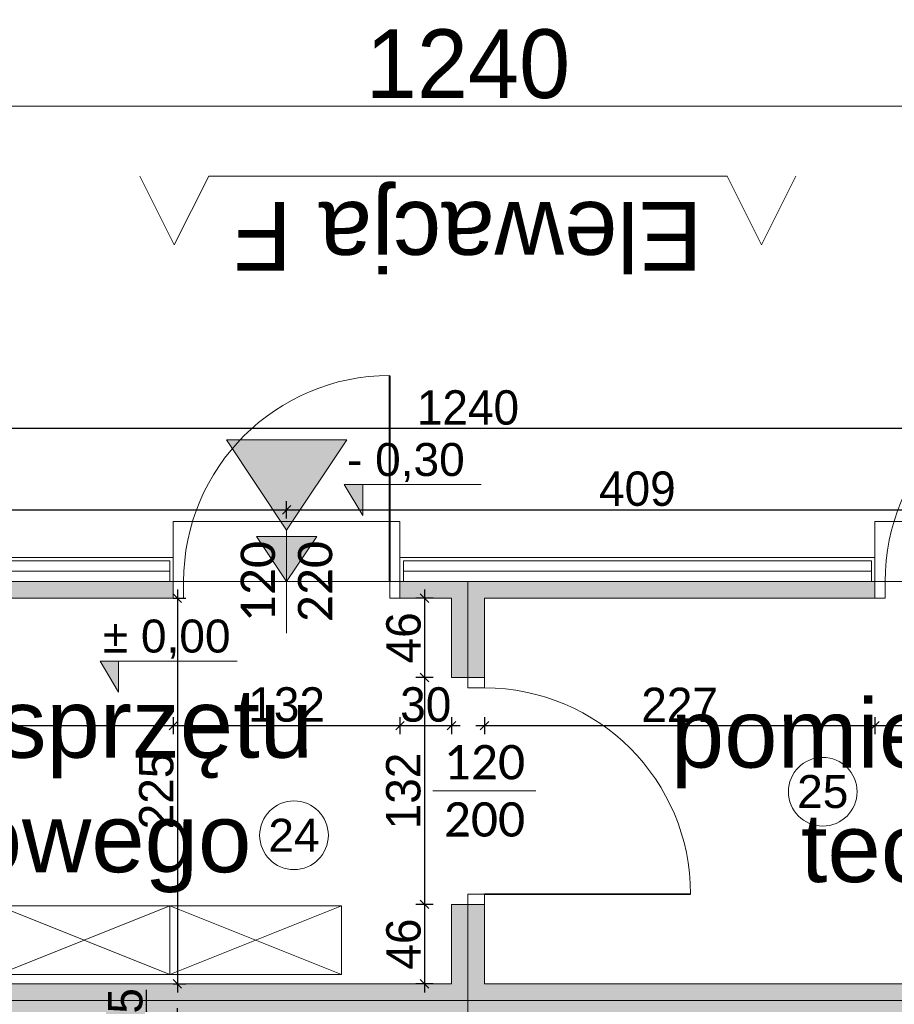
# Model space of a CAD drawing. Header units: millimetres. Extents: x 1962 to 3194, y -795 to -219.
# Tile 127 of 256: x 2519.04 to 2524.13, y -565.64 to -559.91. Entities that reach past the tile are written whole.
import ezdxf

# ---------------------------------------------------------------- set-up
doc = ezdxf.new("R2010")
doc.units = ezdxf.units.MM
doc.layers.get('0').update_dxf_attribs({"lineweight": 5})
doc.layers.get('Defpoints').update_dxf_attribs({"lineweight": 9})
for name, color, linetype, lineweight in [('A_hatch nawierzchnia', 253, 'Continuous', 9), ('A_obiekty kontenery', 152, 'Continuous', 9), ('A_obiekty kontenery elewacja', 62, 'Continuous', 9), ('A_obiekty kontenery izolacja', 213, 'BATTING', 9), ('A_obiekty kontenery opisy', 142, 'Continuous', 9), ('A_wymiary detale', 82, 'Continuous', 9), ('A_wyposażenie meble', 123, 'Continuous', 9), ('A_wyposażenie stolarka', 16, 'Continuous', 9)]:
    doc.layers.add(name, color=color, linetype=linetype, lineweight=lineweight)
doc.styles.get("Standard").update_dxf_attribs({"font": 'arial.ttf'})
doc.styles.add('wymiary pzt', font='txt')
doc.linetypes.add('BATTING', pattern='A,0.00254,-2.54,[134,ltypeshp.shx,S=2.54,R=0,X=-2.54,Y=0],-5.08,[134,ltypeshp.shx,S=2.54,R=180,X=2.54,Y=0],-2.54', length=10.16254)
doc.dimstyles.new('wymiary detale', dxfattribs={"dimtxt": 0.2, "dimasz": 0.05, "dimexe": 0.05, "dimexo": 0, "dimgap": 0.02, "dimtad": 1, "dimdec": 0, "dimlfac": 100, "dimzin": 0, "dimtxsty": 'wymiary pzt', "dimblk": 'OBLIQUE', "dimcen": 0.1, "dimdle": 0.05, "dimadec": 1, "dimazin": 0, "dimtfac": 1, "dimtmove": 0, "dimatfit": 3, "dimfxl": 0, "dimarcsym": 0})

# ---------------------------------------------------------------- blocks, each defined once
blk = doc.blocks.new('zw$B8BB')
at = {"layer": 'A_wyposażenie meble'}
for p, q in [((-0.5, 0.2), (0.5, -0.2)), ((0.5, 0.2), (-0.5, -0.2))]:
    blk.add_line(p, q, dxfattribs=at)
blk.add_lwpolyline([(-0.5, -0.2), (0.5, -0.2), (0.5, 0.2), (-0.5, 0.2)], close=True, dxfattribs=at)
blk = doc.blocks.new('zw$5BF2')
at = {"layer": 'A_obiekty kontenery opisy'}
h = blk.add_hatch(color=256, dxfattribs=at)
h.dxf.hatch_style = 1
h.paths.add_polyline_path([(-0.75, 0.5), (0, 0), (-0.75, -0.5)])
blk.add_lwpolyline([(-0.75, 0.5), (0, 0), (-0.75, -0.5)], close=True, dxfattribs=at)
blk = doc.blocks.new('_Oblique')
at = {"color": 0, "linetype": 'ByBlock', "lineweight": -2}
blk.add_line((-0.5, -0.5), (0.5, 0.5), dxfattribs=at)
blk = doc.blocks.new('*D1338')
at = {"layer": 'A_obiekty kontenery opisy', "color": 0, "lineweight": -2}
for p, q in [((-12.396, -33.5694), (-12.396, -33.3694)), ((0, -33.5694), (0, -33.3694)), ((0.1, -33.4694), (-12.496, -33.4694))]:
    blk.add_line(p, q, dxfattribs=at)
at = {"layer": 'Defpoints', "color": 0}
for p in [(-12.396, -33.4694), (-12.396, -36.098), (0, -36.098)]:
    blk.add_point(p, dxfattribs=at)
at = {"layer": 'A_obiekty kontenery opisy', "color": 0, "lineweight": -2, "xscale": 0.1, "yscale": 0.1, "zscale": 0.1, "rotation": 180}
blk.add_blockref('_Oblique', (-12.396, -33.4694), dxfattribs=at)
at = {"layer": 'A_obiekty kontenery opisy', "color": 0, "lineweight": -2, "xscale": 0.1, "yscale": 0.1, "zscale": 0.1}
blk.add_blockref('_Oblique', (0, -33.4694), dxfattribs=at)
at = {"layer": 'A_obiekty kontenery opisy', "color": 0, "insert": (-6.198, -33.2253), "char_height": 0.4, "attachment_point": 5, "style": 'wymiary pzt'}
blk.add_mtext('1240', dxfattribs=at)
blk = doc.blocks.new('*D1010')
at = {"layer": 'A_wymiary detale', "color": 0, "lineweight": -2}
for p, q in [((2515.4523, -562.8149), (2515.4523, -562.7149)), ((2520.5943, -562.8149), (2520.5943, -562.7149)), ((2515.4023, -562.7649), (2520.6443, -562.7649))]:
    blk.add_line(p, q, dxfattribs=at)
at = {"layer": 'Defpoints', "color": 0}
for p in [(2520.5943, -562.7649), (2515.4523, -563.0426), (2520.5943, -563.0426)]:
    blk.add_point(p, dxfattribs=at)
at = {"layer": 'A_wymiary detale', "color": 0, "lineweight": -2, "xscale": 0.05, "yscale": 0.05, "zscale": 0.05, "rotation": 180}
blk.add_blockref('_Oblique', (2515.4523, -562.7649), dxfattribs=at)
at = {"layer": 'A_wymiary detale', "color": 0, "lineweight": -2, "xscale": 0.05, "yscale": 0.05, "zscale": 0.05}
blk.add_blockref('_Oblique', (2520.5943, -562.7649), dxfattribs=at)
at = {"layer": 'A_wymiary detale', "color": 0, "insert": (2518.0233, -562.6439), "char_height": 0.2, "attachment_point": 5, "style": 'wymiary pzt'}
blk.add_mtext('514', dxfattribs=at)
blk = doc.blocks.new('*D1011')
at = {"layer": 'A_wymiary detale', "color": 0, "lineweight": -2}
for p, q in [((2520.5943, -562.8149), (2520.5943, -562.7149)), ((2524.6793, -562.8149), (2524.6793, -562.7149)), ((2520.5443, -562.7649), (2524.7293, -562.7649))]:
    blk.add_line(p, q, dxfattribs=at)
at = {"layer": 'Defpoints', "color": 0}
for p in [(2524.6793, -562.7649), (2524.6793, -562.8826), (2520.5943, -563.0426)]:
    blk.add_point(p, dxfattribs=at)
at = {"layer": 'A_wymiary detale', "color": 0, "lineweight": -2, "xscale": 0.05, "yscale": 0.05, "zscale": 0.05, "rotation": 180}
blk.add_blockref('_Oblique', (2520.5943, -562.7649), dxfattribs=at)
at = {"layer": 'A_wymiary detale', "color": 0, "lineweight": -2, "xscale": 0.05, "yscale": 0.05, "zscale": 0.05}
blk.add_blockref('_Oblique', (2524.6793, -562.7649), dxfattribs=at)
at = {"layer": 'A_wymiary detale', "color": 0, "insert": (2522.6368, -562.6429), "char_height": 0.2, "attachment_point": 5, "style": 'wymiary pzt'}
blk.add_mtext('409', dxfattribs=at)
blk = doc.blocks.new('*D1013')
at = {"layer": 'A_wymiary detale', "color": 0, "lineweight": -2}
for p, q in [((2515.4523, -562.3421), (2515.4523, -562.2421)), ((2527.8483, -562.3421), (2527.8483, -562.2421)), ((2527.8983, -562.2921), (2515.4023, -562.2921))]:
    blk.add_line(p, q, dxfattribs=at)
at = {"layer": 'Defpoints', "color": 0}
for p in [(2515.4523, -562.2921), (2515.4523, -563.0426), (2527.8483, -563.0426)]:
    blk.add_point(p, dxfattribs=at)
at = {"layer": 'A_wymiary detale', "color": 0, "lineweight": -2, "xscale": 0.05, "yscale": 0.05, "zscale": 0.05, "rotation": 180}
blk.add_blockref('_Oblique', (2515.4523, -562.2921), dxfattribs=at)
at = {"layer": 'A_wymiary detale', "color": 0, "lineweight": -2, "xscale": 0.05, "yscale": 0.05, "zscale": 0.05}
blk.add_blockref('_Oblique', (2527.8483, -562.2921), dxfattribs=at)
at = {"layer": 'A_wymiary detale', "color": 0, "insert": (2521.6503, -562.17), "char_height": 0.2, "attachment_point": 5, "style": 'wymiary pzt'}
blk.add_mtext('1240', dxfattribs=at)
blk = doc.blocks.new('*D1144')
at = {"layer": 'A_wymiary detale', "color": 0, "lineweight": -2}
for p, q in [((2519.7769, -565.56), (2519.7769, -565.6873)), ((2519.7769, -565.6873), (2519.9579, -565.7416)), ((2519.9579, -565.8166), (2519.9579, -565.6666)), ((2520.0079, -565.7166), (2519.9079, -565.7166)), ((2520.0079, -565.7666), (2519.9079, -565.7666))]:
    blk.add_line(p, q, dxfattribs=at)
at = {"layer": 'Defpoints', "color": 0}
for p in [(2519.9579, -565.7166), (2520.3443, -565.7166), (2520.3443, -565.7666)]:
    blk.add_point(p, dxfattribs=at)
at = {"layer": 'A_wymiary detale', "color": 0, "lineweight": -2, "xscale": 0.05, "yscale": 0.05, "zscale": 0.05}
for p, rotation in [((2519.9579, -565.7166), 90), ((2519.9579, -565.7666), 270)]:
    blk.add_blockref('_Oblique', p, dxfattribs=dict(at, rotation=rotation))
at = {"layer": 'A_wymiary detale', "color": 0, "insert": (2519.6559, -565.6237), "char_height": 0.2, "attachment_point": 5, "rotation": 90, "style": 'wymiary pzt'}
blk.add_mtext('5', dxfattribs=at)
blk = doc.blocks.new('*D1159')
at = {"layer": 'A_wymiary detale', "color": 0, "lineweight": -2}
for p, q in [((2521.3968, -563.2286), (2521.3968, -563.7916)), ((2521.4468, -563.2786), (2521.3468, -563.2786)), ((2521.4468, -563.7416), (2521.3468, -563.7416))]:
    blk.add_line(p, q, dxfattribs=at)
at = {"layer": 'Defpoints', "color": 0}
for p in [(2521.5543, -563.2786), (2521.3968, -563.7416), (2521.5543, -563.7416)]:
    blk.add_point(p, dxfattribs=at)
at = {"layer": 'A_wymiary detale', "color": 0, "lineweight": -2, "xscale": 0.05, "yscale": 0.05, "zscale": 0.05}
for p, rotation in [((2521.3968, -563.2786), 90), ((2521.3968, -563.7416), 270)]:
    blk.add_blockref('_Oblique', p, dxfattribs=dict(at, rotation=rotation))
at = {"layer": 'A_wymiary detale', "color": 0, "insert": (2521.2757, -563.5101), "char_height": 0.2, "attachment_point": 5, "rotation": 90, "style": 'wymiary pzt'}
blk.add_mtext('46', dxfattribs=at)
blk = doc.blocks.new('*D1160')
at = {"layer": 'A_wymiary detale', "color": 0, "lineweight": -2}
for p, q in [((2521.4468, -563.7416), (2521.3468, -563.7416)), ((2521.3968, -563.6916), (2521.3968, -565.1116)), ((2521.4468, -565.0616), (2521.3468, -565.0616))]:
    blk.add_line(p, q, dxfattribs=at)
at = {"layer": 'Defpoints', "color": 0}
for p in [(2521.5543, -563.7416), (2521.3968, -565.0616), (2521.5543, -565.0616)]:
    blk.add_point(p, dxfattribs=at)
at = {"layer": 'A_wymiary detale', "color": 0, "lineweight": -2, "xscale": 0.05, "yscale": 0.05, "zscale": 0.05}
for p, rotation in [((2521.3968, -563.7416), 90), ((2521.3968, -565.0616), 270)]:
    blk.add_blockref('_Oblique', p, dxfattribs=dict(at, rotation=rotation))
at = {"layer": 'A_wymiary detale', "color": 0, "insert": (2521.2747, -564.4016), "char_height": 0.2, "attachment_point": 5, "rotation": 90, "style": 'wymiary pzt'}
blk.add_mtext('132', dxfattribs=at)
blk = doc.blocks.new('*D1161')
at = {"layer": 'A_wymiary detale', "color": 0, "lineweight": -2}
for p, q in [((2521.4468, -565.0616), (2521.3468, -565.0616)), ((2521.3968, -565.0116), (2521.3968, -565.5746)), ((2521.4468, -565.5246), (2521.3468, -565.5246))]:
    blk.add_line(p, q, dxfattribs=at)
at = {"layer": 'Defpoints', "color": 0}
for p in [(2521.5543, -565.0616), (2521.3968, -565.5246), (2521.5543, -565.5246)]:
    blk.add_point(p, dxfattribs=at)
at = {"layer": 'A_wymiary detale', "color": 0, "lineweight": -2, "xscale": 0.05, "yscale": 0.05, "zscale": 0.05}
for p, rotation in [((2521.3968, -565.0616), 90), ((2521.3968, -565.5246), 270)]:
    blk.add_blockref('_Oblique', p, dxfattribs=dict(at, rotation=rotation))
at = {"layer": 'A_wymiary detale', "color": 0, "insert": (2521.2757, -565.2931), "char_height": 0.2, "attachment_point": 5, "rotation": 90, "style": 'wymiary pzt'}
blk.add_mtext('46', dxfattribs=at)
blk = doc.blocks.new('*D1162')
at = {"layer": 'A_wymiary detale', "color": 0, "lineweight": -2}
for p, q in [((2519.9579, -563.2286), (2519.9579, -565.5746)), ((2519.9343, -563.2786), (2520.0079, -563.2786)), ((2519.9343, -565.5246), (2520.0079, -565.5246))]:
    blk.add_line(p, q, dxfattribs=at)
at = {"layer": 'Defpoints', "color": 0}
for p in [(2519.9343, -563.2786), (2519.9343, -565.5246), (2519.9579, -565.5246)]:
    blk.add_point(p, dxfattribs=at)
at = {"layer": 'A_wymiary detale', "color": 0, "lineweight": -2, "xscale": 0.05, "yscale": 0.05, "zscale": 0.05}
for p, rotation in [((2519.9579, -563.2786), 90), ((2519.9579, -565.5246), 270)]:
    blk.add_blockref('_Oblique', p, dxfattribs=dict(at, rotation=rotation))
at = {"layer": 'A_wymiary detale', "color": 0, "insert": (2519.8359, -564.4016), "char_height": 0.2, "attachment_point": 5, "rotation": 90, "style": 'wymiary pzt'}
blk.add_mtext('225', dxfattribs=at)
blk = doc.blocks.new('*D1163')
at = {"layer": 'A_wymiary detale', "color": 0, "lineweight": -2}
for p, q in [((2515.6883, -563.9713), (2515.6883, -564.0713)), ((2519.9343, -563.9713), (2519.9343, -564.0713)), ((2515.6383, -564.0213), (2519.9843, -564.0213))]:
    blk.add_line(p, q, dxfattribs=at)
at = {"layer": 'Defpoints', "color": 0}
for p in [(2515.6883, -563.2786), (2519.9343, -563.2786), (2519.9343, -564.0213)]:
    blk.add_point(p, dxfattribs=at)
at = {"layer": 'A_wymiary detale', "color": 0, "lineweight": -2, "xscale": 0.05, "yscale": 0.05, "zscale": 0.05, "rotation": 180}
blk.add_blockref('_Oblique', (2515.6883, -564.0213), dxfattribs=at)
at = {"layer": 'A_wymiary detale', "color": 0, "lineweight": -2, "xscale": 0.05, "yscale": 0.05, "zscale": 0.05}
blk.add_blockref('_Oblique', (2519.9343, -564.0213), dxfattribs=at)
at = {"layer": 'A_wymiary detale', "color": 0, "insert": (2517.8113, -563.8992), "char_height": 0.2, "attachment_point": 5, "style": 'wymiary pzt'}
blk.add_mtext('425', dxfattribs=at)
blk = doc.blocks.new('*D1164')
at = {"layer": 'A_wymiary detale', "color": 0, "lineweight": -2}
for p, q in [((2519.9343, -563.9713), (2519.9343, -564.0713)), ((2521.2543, -563.9713), (2521.2543, -564.0713)), ((2519.8843, -564.0213), (2521.3043, -564.0213))]:
    blk.add_line(p, q, dxfattribs=at)
at = {"layer": 'Defpoints', "color": 0}
for p in [(2519.9343, -563.2786), (2521.2543, -563.2786), (2521.2543, -564.0213)]:
    blk.add_point(p, dxfattribs=at)
at = {"layer": 'A_wymiary detale', "color": 0, "lineweight": -2, "xscale": 0.05, "yscale": 0.05, "zscale": 0.05, "rotation": 180}
blk.add_blockref('_Oblique', (2519.9343, -564.0213), dxfattribs=at)
at = {"layer": 'A_wymiary detale', "color": 0, "lineweight": -2, "xscale": 0.05, "yscale": 0.05, "zscale": 0.05}
blk.add_blockref('_Oblique', (2521.2543, -564.0213), dxfattribs=at)
at = {"layer": 'A_wymiary detale', "color": 0, "insert": (2520.5943, -563.8992), "char_height": 0.2, "attachment_point": 5, "style": 'wymiary pzt'}
blk.add_mtext('132', dxfattribs=at)
blk = doc.blocks.new('*D1165')
at = {"layer": 'A_wymiary detale', "color": 0, "lineweight": -2}
for p, q in [((2521.2543, -563.9713), (2521.2543, -564.0713)), ((2521.5543, -563.9713), (2521.5543, -564.0713)), ((2521.2043, -564.0213), (2521.6043, -564.0213))]:
    blk.add_line(p, q, dxfattribs=at)
at = {"layer": 'Defpoints', "color": 0}
for p in [(2521.2543, -563.2786), (2521.5543, -563.2786), (2521.5543, -564.0213)]:
    blk.add_point(p, dxfattribs=at)
at = {"layer": 'A_wymiary detale', "color": 0, "lineweight": -2, "xscale": 0.05, "yscale": 0.05, "zscale": 0.05, "rotation": 180}
blk.add_blockref('_Oblique', (2521.2543, -564.0213), dxfattribs=at)
at = {"layer": 'A_wymiary detale', "color": 0, "lineweight": -2, "xscale": 0.05, "yscale": 0.05, "zscale": 0.05}
blk.add_blockref('_Oblique', (2521.5543, -564.0213), dxfattribs=at)
at = {"layer": 'A_wymiary detale', "color": 0, "insert": (2521.4043, -563.8992), "char_height": 0.2, "attachment_point": 5, "style": 'wymiary pzt'}
blk.add_mtext('30', dxfattribs=at)
blk = doc.blocks.new('*D1166')
at = {"layer": 'A_wymiary detale', "color": 0, "lineweight": -2}
for p, q in [((2521.7463, -563.9713), (2521.7463, -564.0713)), ((2524.0193, -563.9713), (2524.0193, -564.0713)), ((2521.6963, -564.0213), (2524.0693, -564.0213))]:
    blk.add_line(p, q, dxfattribs=at)
at = {"layer": 'Defpoints', "color": 0}
for p in [(2521.7463, -563.2786), (2524.0193, -563.2786), (2524.0193, -564.0213)]:
    blk.add_point(p, dxfattribs=at)
at = {"layer": 'A_wymiary detale', "color": 0, "lineweight": -2, "xscale": 0.05, "yscale": 0.05, "zscale": 0.05, "rotation": 180}
blk.add_blockref('_Oblique', (2521.7463, -564.0213), dxfattribs=at)
at = {"layer": 'A_wymiary detale', "color": 0, "lineweight": -2, "xscale": 0.05, "yscale": 0.05, "zscale": 0.05}
blk.add_blockref('_Oblique', (2524.0193, -564.0213), dxfattribs=at)
at = {"layer": 'A_wymiary detale', "color": 0, "insert": (2522.8828, -563.9003), "char_height": 0.2, "attachment_point": 5, "style": 'wymiary pzt'}
blk.add_mtext('227', dxfattribs=at)
blk = doc.blocks.new('*D1167')
at = {"layer": 'A_wymiary detale', "color": 0, "lineweight": -2}
for p, q in [((2524.0193, -563.9713), (2524.0193, -564.0713)), ((2525.3393, -563.9713), (2525.3393, -564.0713)), ((2523.9693, -564.0213), (2525.3893, -564.0213))]:
    blk.add_line(p, q, dxfattribs=at)
at = {"layer": 'Defpoints', "color": 0}
for p in [(2524.0193, -563.2786), (2525.3393, -563.2786), (2525.3393, -564.0213)]:
    blk.add_point(p, dxfattribs=at)
at = {"layer": 'A_wymiary detale', "color": 0, "lineweight": -2, "xscale": 0.05, "yscale": 0.05, "zscale": 0.05, "rotation": 180}
blk.add_blockref('_Oblique', (2524.0193, -564.0213), dxfattribs=at)
at = {"layer": 'A_wymiary detale', "color": 0, "lineweight": -2, "xscale": 0.05, "yscale": 0.05, "zscale": 0.05}
blk.add_blockref('_Oblique', (2525.3393, -564.0213), dxfattribs=at)
at = {"layer": 'A_wymiary detale', "color": 0, "insert": (2524.6793, -563.8992), "char_height": 0.2, "attachment_point": 5, "style": 'wymiary pzt'}
blk.add_mtext('132', dxfattribs=at)
blk = doc.blocks.new('zw$F2F7')
at = {"layer": 'A_wymiary detale'}
h = blk.add_hatch(color=256, dxfattribs=at)
h.dxf.hatch_style = 1
h.paths.add_polyline_path([(-0.1343, 0.2259), (0, 0), (0, 0.2259)])
blk.add_lwpolyline([(0.8621, 0.2259), (-0.1343, 0.2259), (0, 0), (0, 0.2259)], dxfattribs=at)
blk = doc.blocks.new('zw$6997')
at = {"layer": 'A_wymiary detale'}
h = blk.add_hatch(color=256, dxfattribs=at)
h.dxf.hatch_style = 1
h.paths.add_polyline_path([(0, 0), (-0.2625, 0.175), (-0.2625, -0.175)])
blk.add_lwpolyline([(0, 0), (-0.2625, 0.175), (-0.2625, -0.175)], close=True, dxfattribs=at)
blk = doc.blocks.new('zw$EC30')
at = {"layer": 'A_hatch nawierzchnia'}
h = blk.add_hatch(color=256, dxfattribs=at)
h.dxf.hatch_style = 1
h.paths.add_polyline_path([(-12.256, -36.238), (-12.256, -36.542), (-12.16, -36.542), (-12.16, -36.334), (-7.914, -36.334), (-7.914, -36.238)])
h = blk.add_hatch(color=256, dxfattribs=at)
h.dxf.hatch_style = 1
h.paths.add_polyline_path([(-6.594, -36.334), (-6.294, -36.334), (-6.294, -36.797), (-6.198, -36.797), (-6.198, -36.238), (-6.594, -36.238)])
h = blk.add_hatch(color=256, dxfattribs=at)
h.dxf.hatch_style = 1
h.paths.add_polyline_path([(-6.198, -36.797), (-6.102, -36.797), (-6.102, -36.334), (-3.829, -36.334), (-3.829, -36.238), (-6.198, -36.238)])
h = blk.add_hatch(color=256, dxfattribs=at)
h.dxf.hatch_style = 1
h.paths.add_polyline_path([(-12.256, -38.676), (-6.198, -38.676), (-6.198, -38.117), (-6.294, -38.117), (-6.294, -38.58), (-12.16, -38.58), (-12.16, -38.302), (-12.256, -38.302)])
h = blk.add_hatch(color=256, dxfattribs=at)
h.dxf.hatch_style = 1
h.paths.add_polyline_path([(-6.198, -38.117), (-6.198, -38.676), (-0.14, -38.676), (-0.14, -38.302), (-0.236, -38.302), (-0.236, -38.58), (-6.102, -38.58), (-6.102, -38.117)])
h = blk.add_hatch(color=256, dxfattribs=at)
h.dxf.hatch_style = 1
h.paths.add_polyline_path([(-12.256, -38.676), (-12.256, -38.98), (-12.16, -38.98), (-12.16, -38.772), (-6.198, -38.772), (-6.198, -38.676)])
h = blk.add_hatch(color=256, dxfattribs=at)
h.dxf.hatch_style = 1
h.paths.add_polyline_path([(-0.236, -38.772), (-0.236, -38.98), (-0.14, -38.98), (-0.14, -38.676), (-6.198, -38.676), (-6.198, -38.772)])
at = {"layer": 'A_obiekty kontenery'}
for p, q in [((-7.914, -36.334), (-7.914, -36.238)), ((-7.914, -36.238), (-7.854, -36.238)), ((-7.914, -36.238), (-6.594, -36.238)), ((-6.654, -36.238), (-6.594, -36.238)), ((-6.594, -36.334), (-6.594, -36.238)), ((-3.829, -36.334), (-3.829, -36.238)), ((-3.829, -36.238), (-3.769, -36.238)), ((-3.829, -36.238), (-2.509, -36.238)), ((-6.198, -36.797), (-6.294, -36.797)), ((-6.198, -36.797), (-6.102, -36.797)), ((-6.102, -36.797), (-6.198, -36.797)), ((-6.198, -38.117), (-6.294, -38.117)), ((-6.198, -38.117), (-6.102, -38.117)), ((-6.198, -38.117), (-6.102, -38.117)), ((-6.102, -38.117), (-6.198, -38.117))]:
    blk.add_line(p, q, dxfattribs=at)
for points in [[(-6.594, -36.238), (-6.594, -36.238), (-6.594, -35.888), (-7.914, -35.888), (-7.914, -36.238)], [(-2.509, -36.238), (-2.509, -36.238), (-2.509, -35.888), (-3.829, -35.888), (-3.829, -36.238)], [(-7.854, -36.238), (-12.256, -36.238), (-12.256, -38.676), (-6.198, -38.676), (-6.198, -38.58)], [(-6.198, -36.334), (-6.198, -36.238), (-6.654, -36.238)], [(-6.198, -38.58), (-6.198, -38.676), (-0.14, -38.676), (-0.14, -36.238)], [(-3.769, -36.238), (-6.198, -36.238), (-6.198, -36.334)], [(-0.14, -36.238), (-0.14, -38.676), (-6.198, -38.676), (-6.198, -38.117)], [(-6.198, -36.797), (-6.198, -36.238), (-3.769, -36.238)], [(-7.914, -36.334), (-12.16, -36.334), (-12.16, -38.58)], [(-6.294, -36.797), (-6.294, -36.334), (-6.594, -36.334)], [(-0.236, -36.334), (-0.236, -38.58), (-6.102, -38.58), (-6.102, -38.117)], [(-6.102, -36.797), (-6.102, -36.334), (-3.829, -36.334)], [(-12.16, -38.58), (-6.294, -38.58), (-6.294, -38.117)], [(-6.198, -38.772), (-6.198, -38.676), (-12.256, -38.676), (-12.256, -41.114), (-12.01, -41.114)], [(-6.198, -39.768), (-6.198, -41.114), (-0.14, -41.114), (-0.14, -38.676), (-6.198, -38.676), (-6.198, -38.772)]]:
    blk.add_lwpolyline(points, dxfattribs=at)
at = {"layer": 'A_obiekty kontenery elewacja'}
for p, q in [((-7.914, -36.098), (-7.914, -36.238)), ((-6.594, -36.238), (-6.594, -36.098))]:
    blk.add_line(p, q, dxfattribs=at)
for points in [[(-7.914, -36.098), (-12.396, -36.098), (-12.396, -36.542), (-12.256, -36.542)], [(-3.829, -36.238), (-3.829, -36.098), (-6.594, -36.098)], [(-7.934, -36.238), (-7.934, -36.118), (-12.376, -36.118), (-12.376, -36.522), (-12.256, -36.522)], [(-3.849, -36.238), (-3.849, -36.118), (-6.574, -36.118), (-6.574, -36.238)]]:
    blk.add_lwpolyline(points, dxfattribs=at)
at = {"layer": 'A_obiekty kontenery izolacja', "ltscale": 0.01}
for points in [[(-7.934, -36.178), (-12.316, -36.178), (-12.316, -36.522)], [(-3.849, -36.178), (-6.574, -36.178)]]:
    blk.add_lwpolyline(points, dxfattribs=at)
at = {"layer": 'A_obiekty kontenery opisy'}
blk.add_lwpolyline([(-4.2879, -33.8779), (-4.4879, -34.2779), (-4.6879, -33.8779), (-7.7081, -33.8779), (-7.9081, -34.2779), (-8.1081, -33.8779)], dxfattribs=at)
at = {"layer": 'A_wyposażenie stolarka'}
for p, q in [((-7.254, -35.938), (-7.254, -36.538)), ((-5.802, -37.457), (-6.402, -37.457))]:
    blk.add_line(p, q, dxfattribs=at)
at = {"layer": 'A_wyposażenie stolarka', "const_width": 0.01}
for points in [[(-6.654, -36.238), (-6.654, -35.038)], [(-6.102, -38.057), (-4.902, -38.057)]]:
    blk.add_lwpolyline(points, dxfattribs=at)
at = {"layer": 'A_wyposażenie stolarka'}
for points in [[(-7.914, -36.238), (-7.854, -36.238), (-7.854, -36.334), (-7.914, -36.334)], [(-6.654, -36.238), (-6.594, -36.238), (-6.594, -36.334), (-6.654, -36.334)], [(-3.829, -36.238), (-3.769, -36.238), (-3.769, -36.334), (-3.829, -36.334)], [(-6.102, -36.797), (-6.102, -36.857), (-6.198, -36.857), (-6.198, -36.797)], [(-6.102, -38.057), (-6.102, -38.117), (-6.198, -38.117), (-6.198, -38.057)]]:
    blk.add_lwpolyline(points, close=True, dxfattribs=at)
for centre, start, end in [((-6.654, -36.238), 90, 180), ((-2.569, -36.238), 90, 180), ((-6.102, -38.057), 0, 90)]:
    blk.add_arc(centre, 1.2, start, end, dxfattribs=at)
at = {"layer": 'A_obiekty kontenery', "xscale": -0.7000000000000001, "yscale": 0.7000000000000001, "zscale": 0.7000000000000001, "rotation": 89.99999999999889}
blk.add_blockref('zw$5BF2', (-7.254, -35.938), dxfattribs=at)
at = {"layer": 'A_wyposażenie meble'}
for p in [(-8.4343, -38.3253), (-7.4343, -38.3253)]:
    blk.add_blockref('zw$B8BB', p, dxfattribs=at)
at = {"layer": 'A_obiekty kontenery opisy', "insert": (-6.198, -34.1678), "char_height": 0.4, "width": 5.866, "attachment_point": 5, "rotation": 180}
blk.add_mtext('Elewacja F', dxfattribs=at)
at = {"layer": 'A_obiekty kontenery opisy', "char_height": 0.4, "width": 5.866, "attachment_point": 5}
for s, insert in [('magazyn sprzętu\\P{\\fArial|b0|i0|c0|p34;\\W4.16344; }sportowego', (-9.227, -37.457)), ('pomieszczenie\\P{\\fArial|b0|i0|c0|p34;\\W3.14938; }techniczne', (-3.169, -37.457))]:
    blk.add_mtext(s, dxfattribs=dict(at, insert=insert))
at = {"layer": 'A_wyposażenie stolarka', "insert": (-7.254, -36.238), "char_height": 0.2, "width": 0.488349, "attachment_point": 5, "rotation": 90, "style": 'wymiary pzt'}
blk.add_mtext('{\\fCalibri|b0|i0|c238|p34;120}\\P{\\fCalibri|b0|i0|c238|p34;220}', dxfattribs=at)
at = {"layer": 'A_wyposażenie stolarka', "insert": (-6.102, -37.457), "char_height": 0.2, "width": 0.488349, "attachment_point": 5, "style": 'wymiary pzt'}
blk.add_mtext('{\\fCalibri|b0|i0|c238|p34;120}\\P{\\fCalibri|b0|i0|c238|p34;200}', dxfattribs=at)
at = {"layer": 'A_obiekty kontenery opisy'}
dim = blk.add_aligned_dim(p1=(0, -36.098), p2=(-12.396, -36.098), distance=-2.6286, dimstyle='wymiary detale', override={"dimscale": 2, "dimblk": 'Oblique'}, dxfattribs=at)
dim.commit()
dim.dimension.update_dxf_attribs({"geometry": '*D1338', "text_midpoint": (-6.198, -33.2253)})

msp = doc.modelspace()

# ---------------------------------------------------------------- linework, layer by layer
at = {"layer": 'A_wymiary detale'}
for centre in [(2523.7164, -564.4061), (2520.6371, -564.6595)]:
    msp.add_circle(centre, 0.2, dxfattribs=at)

# ---------------------------------------------------------------- block references
msp.add_blockref('zw$EC30', (2527.8483, -526.9446))
at = {"layer": 'A_wymiary detale', "xscale": 0.8, "yscale": 0.8, "zscale": 0.8}
for p in [(2521.0373, -562.7982), (2519.6157, -563.8263)]:
    msp.add_blockref('zw$F2F7', p, dxfattribs=at)
at = {"layer": 'A_wymiary detale', "rotation": 270}
msp.add_blockref('zw$6997', (2520.5943, -563.1826), dxfattribs=at)

# ---------------------------------------------------------------- texts
at = {"layer": 'A_wymiary detale', "char_height": 0.192}
for s, insert, width, attachment_point in [('- 0,30', (2520.9456, -562.4894), 1.237928, 4), ('± 0,00', (2519.524, -563.5175), 1.237928, 4), ('25', (2523.7164, -564.4061), 0.43823, 5), ('24', (2520.6371, -564.6595), 0.43823, 5)]:
    msp.add_mtext(s, dxfattribs=dict(at, insert=insert, width=width, attachment_point=attachment_point))

# ---------------------------------------------------------------- dimensions: what is measured, and where the dimension line sits
at = {"layer": 'A_wymiary detale'}
for p1, p2, distance, picture, middle in [((2527.8483, -563.0426), (2515.4523, -563.0426), -0.7505, '*D1013', (2521.6503, -562.17)), ((2515.4523, -563.0426), (2520.5943, -563.0426), 0.2777, '*D1010', (2518.0233, -562.6439)), ((2519.9343, -563.2786), (2519.9343, -565.5246), 0.0237, '*D1162', (2519.8359, -564.4016)), ((2521.5543, -563.2786), (2521.5543, -563.7416), -0.1575, '*D1159', (2521.2757, -563.5101)), ((2515.6883, -563.2786), (2519.9343, -563.2786), -0.7426, '*D1163', (2517.8113, -563.8992)), ((2521.7463, -563.2786), (2524.0193, -563.2786), -0.7426, '*D1166', (2522.8828, -563.9003))]:
    dim = msp.add_aligned_dim(p1=p1, p2=p2, distance=distance, dimstyle='wymiary detale', dxfattribs=at)
    dim.commit()
    dim.dimension.update_dxf_attribs({"geometry": picture, "text_midpoint": middle})
for base, p1, p2, picture, middle in [((2524.6792744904, -562.7649445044), (2520.5942744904, -563.0426391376), (2524.6792744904, -562.8826391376), '*D1011', (2522.6367744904, -562.6428812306)), ((2521.2543, -564.0213), (2519.9343, -563.2786), (2521.2543, -563.2786), '*D1164', (2520.5943, -563.8992)), ((2521.5543, -564.0213), (2521.2543, -563.2786), (2521.5543, -563.2786), '*D1165', (2521.4043, -563.8992)), ((2525.3393, -564.0213), (2524.0193, -563.2786), (2525.3393, -563.2786), '*D1167', (2524.6793, -563.8992))]:
    dim = msp.add_linear_dim(base=base, p1=p1, p2=p2, dimstyle='wymiary detale', override={"dimtmove": 1}, dxfattribs=at)
    dim.commit()
    dim.dimension.update_dxf_attribs({"geometry": picture, "text_midpoint": middle})
for base, p1, p2, angle, picture, middle in [((2521.3968, -565.0616), (2521.5543, -563.7416), (2521.5543, -565.0616), 270, '*D1160', (2521.2747, -564.4016)), ((2521.3968, -565.5246), (2521.5543, -565.0616), (2521.5543, -565.5246), 270, '*D1161', (2521.2757, -565.2931)), ((2519.9579, -565.7166), (2520.3443, -565.7666), (2520.3443, -565.7166), 90, '*D1144', (2519.6559, -565.6673))]:
    dim = msp.add_linear_dim(base=base, p1=p1, p2=p2, angle=angle, dimstyle='wymiary detale', override={"dimtmove": 1}, dxfattribs=at)
    dim.commit()
    dim.dimension.update_dxf_attribs({"geometry": picture, "text_midpoint": middle})

doc.saveas('drawing.dxf')
